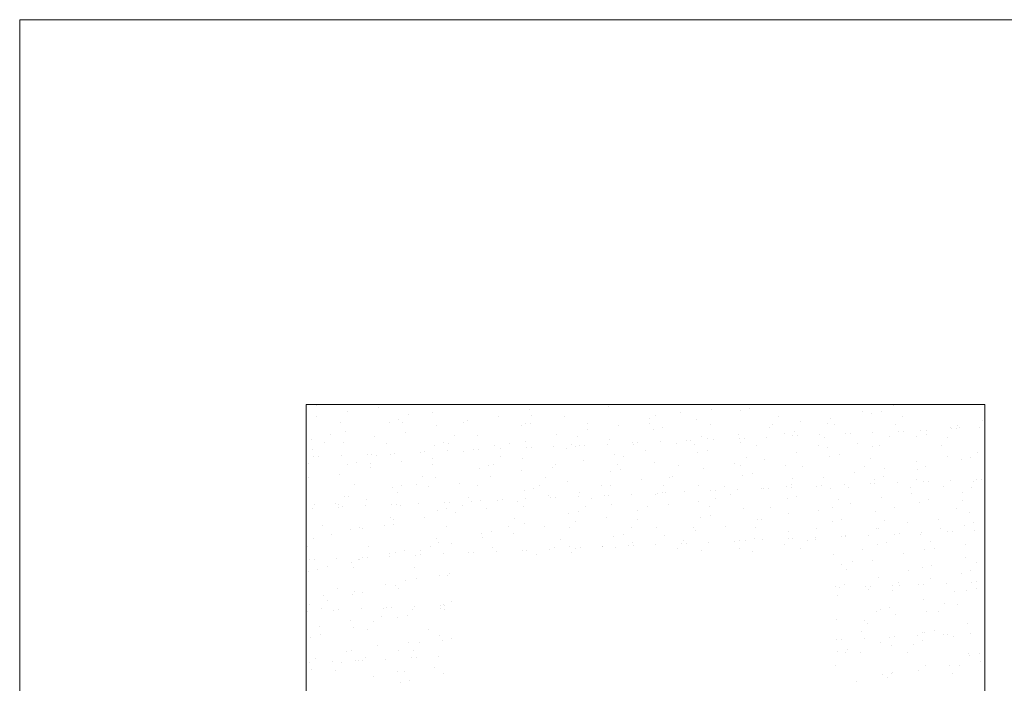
# Model space of a CAD drawing. Header units: millimetres. Extents: x -2274 to 12297, y -16157 to 26321.
# Tile 197 of 256: x -2181 to -2050, y 213 to 301. Entities that reach past the tile are written whole.
import ezdxf

# ---------------------------------------------------------------- set-up
doc = ezdxf.new("R2010")
doc.units = ezdxf.units.MM
doc.layers.add('-ŚCIANY NOŚNE', color=4, linetype='Continuous', lineweight=53)
doc.layers.add('KRESKOWANIE', color=8, linetype='Continuous')

msp = doc.modelspace()

# ---------------------------------------------------------------- linework, layer by layer
at = {"layer": '-ŚCIANY NOŚNE', "color": 253, "lineweight": 13}
for p, q in [((-2181, 301), (-2181, -797)), ((-2181, 301), (-1464, 301)), ((-2143, 250), (-2143, -249)), ((-2143, 250), (-2053, 250)), ((-2053, 250), (-2053, -249))]:
    msp.add_line(p, q, dxfattribs=at)
at = {"layer": 'KRESKOWANIE', "color": 253, "linetype": 'Continuous', "lineweight": 13}
for p, q in [((-2141.59, 249.87), (-2141.59, 249.87)), ((-2133.42, 249.57), (-2133.42, 249.57)), ((-2102.93, 249.72), (-2102.93, 249.72)), ((-2101.69, 250), (-2101.69, 250)), ((-2084.21, 249.51), (-2084.21, 249.51)), ((-2065.14, 249.84), (-2065.14, 249.84)), ((-2062.7, 249.98), (-2062.7, 249.98)), ((-2054.49, 249.97), (-2054.49, 249.97)), ((-2141.62, 248.34), (-2141.62, 248.34)), ((-2137.5, 249.09), (-2137.5, 249.09)), ((-2129.46, 248.66), (-2129.46, 248.66)), ((-2126.24, 248.92), (-2126.24, 248.92)), ((-2117.52, 248.38), (-2117.52, 248.38)), ((-2113.39, 249.31), (-2113.39, 249.31)), ((-2113.09, 248.58), (-2113.09, 248.58)), ((-2108.76, 248.43), (-2108.76, 248.43)), ((-2096.71, 248.5), (-2096.71, 248.5)), ((-2093.37, 248.87), (-2093.37, 248.87)), ((-2089.29, 249.35), (-2089.29, 249.35)), ((-2085.45, 249.23), (-2085.45, 249.23)), ((-2080.34, 248.41), (-2080.34, 248.41)), ((-2073.39, 248.16), (-2073.39, 248.16)), ((-2069.26, 249.09), (-2069.26, 249.09)), ((-2067.97, 248.74), (-2067.97, 248.74)), ((-2066.73, 249.02), (-2066.73, 249.02)), ((-2063.96, 248.33), (-2063.96, 248.33)), ((-2138.48, 247.62), (-2138.48, 247.62)), ((-2131.94, 247.66), (-2131.94, 247.66)), ((-2130.7, 247.93), (-2130.7, 247.93)), ((-2130.27, 247.6), (-2130.27, 247.6)), ((-2125.71, 247.16), (-2125.71, 247.16)), ((-2122.1, 247.53), (-2122.1, 247.53)), ((-2121.6, 247.9), (-2121.6, 247.9)), ((-2114.46, 247.17), (-2114.46, 247.17)), ((-2113.9, 247.52), (-2113.9, 247.52)), ((-2113.22, 247.44), (-2113.22, 247.44)), ((-2105.73, 247.45), (-2105.73, 247.45)), ((-2101.62, 247.19), (-2101.62, 247.19)), ((-2097.52, 247.44), (-2097.52, 247.44)), ((-2097.48, 248.13), (-2097.48, 248.13)), ((-2095.74, 246.95), (-2095.74, 246.95)), ((-2091.28, 247.94), (-2091.28, 247.94)), ((-2089.36, 247.37), (-2089.36, 247.37)), ((-2081.58, 246.94), (-2081.58, 246.94)), ((-2081.15, 247.36), (-2081.15, 247.36)), ((-2077.47, 247.68), (-2077.47, 247.68)), ((-2073.8, 247.45), (-2073.8, 247.45)), ((-2072.98, 247.29), (-2072.98, 247.29)), ((-2064.77, 247.27), (-2064.77, 247.27)), ((-2057.49, 246.97), (-2057.49, 246.97)), ((-2056.61, 247.21), (-2056.61, 247.21)), ((-2056.32, 246.96), (-2056.32, 246.96)), ((-2053.71, 246.9), (-2053.71, 246.9)), ((-2053.35, 247.91), (-2053.35, 247.91)), ((-2139.75, 245.96), (-2139.75, 245.96)), ((-2137.77, 246.37), (-2137.77, 246.37)), ((-2133.93, 245.74), (-2133.93, 245.74)), ((-2129.85, 246.22), (-2129.85, 246.22)), ((-2123.37, 245.88), (-2123.37, 245.88)), ((-2120.29, 245.88), (-2120.29, 245.88)), ((-2109.81, 245.97), (-2109.81, 245.97)), ((-2107, 245.8), (-2107, 245.8)), ((-2105.7, 246.71), (-2105.7, 246.71)), ((-2096.98, 246.68), (-2096.98, 246.68)), ((-2090.62, 245.72), (-2090.62, 245.72)), ((-2085.72, 246), (-2085.72, 246)), ((-2084.92, 245.53), (-2084.92, 245.53)), ((-2081.92, 245.67), (-2081.92, 245.67)), ((-2079.5, 246.19), (-2079.5, 246.19)), ((-2078.5, 245.81), (-2078.5, 245.81)), ((-2078.26, 246.46), (-2078.26, 246.46)), ((-2077.86, 245.84), (-2077.86, 245.84)), ((-2074.87, 245.97), (-2074.87, 245.97)), ((-2074.25, 245.64), (-2074.25, 245.64)), ((-2071.44, 246.12), (-2071.44, 246.12)), ((-2070.81, 246.15), (-2070.81, 246.15)), ((-2067.82, 246.28), (-2067.82, 246.28)), ((-2065.68, 245.75), (-2065.68, 245.75)), ((-2064.39, 246.43), (-2064.39, 246.43)), ((-2063.76, 246.46), (-2063.76, 246.46)), ((-2062.02, 245.7), (-2062.02, 245.7)), ((-2061.57, 246.49), (-2061.57, 246.49)), ((-2060.78, 245.97), (-2060.78, 245.97)), ((-2060.76, 246.59), (-2060.76, 246.59)), ((-2057.87, 245.56), (-2057.87, 245.56)), ((-2057.34, 246.74), (-2057.34, 246.74)), ((-2056.7, 246.77), (-2056.7, 246.77)), ((-2142.23, 245.38), (-2142.23, 245.38)), ((-2140.56, 244.91), (-2140.56, 244.91)), ((-2138.04, 245), (-2138.04, 245)), ((-2132.39, 244.84), (-2132.39, 244.84)), ((-2125.99, 244.61), (-2125.99, 244.61)), ((-2124.75, 244.89), (-2124.75, 244.89)), ((-2124.18, 244.82), (-2124.18, 244.82)), ((-2118.03, 244.55), (-2118.03, 244.55)), ((-2116.02, 244.76), (-2116.02, 244.76)), ((-2113.95, 245.03), (-2113.95, 245.03)), ((-2113.77, 244.27), (-2113.77, 244.27)), ((-2113.14, 244.3), (-2113.14, 244.3)), ((-2110.14, 244.43), (-2110.14, 244.43)), ((-2107.81, 244.74), (-2107.81, 244.74)), ((-2107.27, 244.4), (-2107.27, 244.4)), ((-2106.72, 244.58), (-2106.72, 244.58)), ((-2106.08, 244.61), (-2106.08, 244.61)), ((-2103.09, 244.74), (-2103.09, 244.74)), ((-2102.81, 245.39), (-2102.81, 245.39)), ((-2099.66, 244.89), (-2099.66, 244.89)), ((-2099.64, 244.68), (-2099.64, 244.68)), ((-2099.03, 244.92), (-2099.03, 244.92)), ((-2096.03, 245.05), (-2096.03, 245.05)), ((-2093.91, 244.78), (-2093.91, 244.78)), ((-2092.61, 245.2), (-2092.61, 245.2)), ((-2091.97, 245.23), (-2091.97, 245.23)), ((-2091.44, 244.66), (-2091.44, 244.66)), ((-2089.8, 245.52), (-2089.8, 245.52)), ((-2088.98, 245.36), (-2088.98, 245.36)), ((-2085.55, 245.51), (-2085.55, 245.51)), ((-2085.33, 244.89), (-2085.33, 244.89)), ((-2083.27, 244.59), (-2083.27, 244.59)), ((-2075.06, 244.58), (-2075.06, 244.58)), ((-2073.9, 244.33), (-2073.9, 244.33)), ((-2069.82, 244.81), (-2069.82, 244.81)), ((-2067.85, 244.4), (-2067.85, 244.4)), ((-2066.89, 244.51), (-2066.89, 244.51)), ((-2058.69, 244.5), (-2058.69, 244.5)), ((-2142.18, 244.06), (-2142.18, 244.06)), ((-2141.99, 243.04), (-2141.99, 243.04)), ((-2141.35, 243.07), (-2141.35, 243.07)), ((-2138.36, 243.2), (-2138.36, 243.2)), ((-2134.93, 243.35), (-2134.93, 243.35)), ((-2134.3, 243.38), (-2134.3, 243.38)), ((-2133.66, 243.19), (-2133.66, 243.19)), ((-2131.82, 243.32), (-2131.82, 243.32)), ((-2131.31, 243.51), (-2131.31, 243.51)), ((-2127.88, 243.66), (-2127.88, 243.66)), ((-2127.25, 243.69), (-2127.25, 243.69)), ((-2124.25, 243.82), (-2124.25, 243.82)), ((-2122.14, 243.81), (-2122.14, 243.81)), ((-2120.83, 243.97), (-2120.83, 243.97)), ((-2120.19, 243.99), (-2120.19, 243.99)), ((-2117.28, 243.11), (-2117.28, 243.11)), ((-2117.2, 244.13), (-2117.2, 244.13)), ((-2108.51, 244.12), (-2108.51, 244.12)), ((-2102.13, 243.36), (-2102.13, 243.36)), ((-2100.91, 243.02), (-2100.91, 243.02)), ((-2098.05, 243.84), (-2098.05, 243.84)), ((-2091.03, 243.63), (-2091.03, 243.63)), ((-2089.79, 243.9), (-2089.79, 243.9)), ((-2084.54, 242.94), (-2084.54, 242.94)), ((-2078.01, 243.59), (-2078.01, 243.59)), ((-2073.56, 243.14), (-2073.56, 243.14)), ((-2072.32, 243.41), (-2072.32, 243.41)), ((-2057.99, 243.14), (-2057.99, 243.14)), ((-2054.84, 242.92), (-2054.84, 242.92)), ((-2053.92, 243.62), (-2053.92, 243.62)), ((-2142.68, 242.14), (-2142.68, 242.14)), ((-2137.52, 242.05), (-2137.52, 242.05)), ((-2136.28, 242.33), (-2136.28, 242.33)), ((-2134.47, 242.13), (-2134.47, 242.13)), ((-2134.47, 241.65), (-2134.47, 241.65)), ((-2130.36, 242.39), (-2130.36, 242.39)), ((-2126.3, 242.06), (-2126.3, 242.06)), ((-2126.28, 242.87), (-2126.28, 242.87)), ((-2118.8, 241.84), (-2118.8, 241.84)), ((-2118.1, 242.05), (-2118.1, 242.05)), ((-2114.34, 242.83), (-2114.34, 242.83)), ((-2110.38, 241.69), (-2110.38, 241.69)), ((-2109.93, 241.98), (-2109.93, 241.98)), ((-2106.24, 242.62), (-2106.24, 242.62)), ((-2101.72, 241.97), (-2101.72, 241.97)), ((-2096.86, 242.34), (-2096.86, 242.34)), ((-2093.55, 241.9), (-2093.55, 241.9)), ((-2086.22, 242.17), (-2086.22, 242.17)), ((-2085.35, 241.88), (-2085.35, 241.88)), ((-2082.15, 242.65), (-2082.15, 242.65)), ((-2079.38, 241.85), (-2079.38, 241.85)), ((-2077.18, 241.82), (-2077.18, 241.82)), ((-2068.97, 241.8), (-2068.97, 241.8)), ((-2068.16, 242.86), (-2068.16, 242.86)), ((-2062.11, 242.4), (-2062.11, 242.4)), ((-2060.81, 241.74), (-2060.81, 241.74)), ((-2056.08, 242.65), (-2056.08, 242.65)), ((-2138.61, 240.72), (-2138.61, 240.72)), ((-2127.57, 240.41), (-2127.57, 240.41)), ((-2120.04, 241.56), (-2120.04, 241.56)), ((-2118.57, 240.46), (-2118.57, 240.46)), ((-2114.45, 241.21), (-2114.45, 241.21)), ((-2111.2, 240.33), (-2111.2, 240.33)), ((-2102.57, 241.07), (-2102.57, 241.07)), ((-2101.33, 241.35), (-2101.33, 241.35)), ((-2094.47, 240.5), (-2094.47, 240.5)), ((-2090.34, 241.43), (-2090.34, 241.43)), ((-2085.09, 240.58), (-2085.09, 240.58)), ((-2083.85, 240.86), (-2083.85, 240.86)), ((-2070.32, 240.99), (-2070.32, 240.99)), ((-2066.37, 240.37), (-2066.37, 240.37)), ((-2066.24, 241.47), (-2066.24, 241.47)), ((-2061.9, 241.36), (-2061.9, 241.36)), ((-2142.68, 240.24), (-2142.68, 240.24)), ((-2136.59, 239.37), (-2136.59, 239.37)), ((-2131.58, 239.01), (-2131.58, 239.01)), ((-2130.34, 239.28), (-2130.34, 239.28)), ((-2128.38, 239.35), (-2128.38, 239.35)), ((-2126.78, 239.05), (-2126.78, 239.05)), ((-2125.87, 240.27), (-2125.87, 240.27)), ((-2122.7, 239.53), (-2122.7, 239.53)), ((-2120.21, 239.29), (-2120.21, 239.29)), ((-2112.01, 239.27), (-2112.01, 239.27)), ((-2108.39, 239.78), (-2108.39, 239.78)), ((-2103.84, 239.21), (-2103.84, 239.21)), ((-2102.66, 239.27), (-2102.66, 239.27)), ((-2098.55, 240.02), (-2098.55, 240.02)), ((-2095.63, 239.19), (-2095.63, 239.19)), ((-2094.82, 240.25), (-2094.82, 240.25)), ((-2090.91, 239.29), (-2090.91, 239.29)), ((-2087.47, 239.12), (-2087.47, 239.12)), ((-2079.26, 239.11), (-2079.26, 239.11)), ((-2078.57, 239.31), (-2078.57, 239.31)), ((-2078.45, 240.17), (-2078.45, 240.17)), ((-2075.27, 239.15), (-2075.27, 239.15)), ((-2074.63, 239.18), (-2074.63, 239.18)), ((-2074.44, 240.24), (-2074.44, 240.24)), ((-2071.64, 239.31), (-2071.64, 239.31)), ((-2071.09, 239.04), (-2071.09, 239.04)), ((-2068.21, 239.46), (-2068.21, 239.46)), ((-2067.61, 240.09), (-2067.61, 240.09)), ((-2067.58, 239.48), (-2067.58, 239.48)), ((-2064.58, 239.61), (-2064.58, 239.61)), ((-2062.88, 239.03), (-2062.88, 239.03)), ((-2062.07, 240.08), (-2062.07, 240.08)), ((-2061.16, 239.76), (-2061.16, 239.76)), ((-2060.52, 239.79), (-2060.52, 239.79)), ((-2058.53, 239.05), (-2058.53, 239.05)), ((-2057.53, 239.92), (-2057.53, 239.92)), ((-2054.42, 239.8), (-2054.42, 239.8)), ((-2054.1, 240.07), (-2054.1, 240.07)), ((-2053.47, 240.1), (-2053.47, 240.1)), ((-2137.86, 237.72), (-2137.86, 237.72)), ((-2137.4, 237.72), (-2137.4, 237.72)), ((-2130.89, 238.3), (-2130.89, 238.3)), ((-2114.1, 238.52), (-2114.1, 238.52)), ((-2112.86, 238.79), (-2112.86, 238.79)), ((-2110.88, 237.86), (-2110.88, 237.86)), ((-2106.91, 237.77), (-2106.91, 237.77)), ((-2106.8, 238.34), (-2106.8, 238.34)), ((-2103.49, 237.92), (-2103.49, 237.92)), ((-2102.85, 237.94), (-2102.85, 237.94)), ((-2099.86, 238.07), (-2099.86, 238.07)), ((-2096.62, 238.03), (-2096.62, 238.03)), ((-2096.43, 238.22), (-2096.43, 238.22)), ((-2095.8, 238.25), (-2095.8, 238.25)), ((-2095.38, 238.3), (-2095.38, 238.3)), ((-2092.8, 238.38), (-2092.8, 238.38)), ((-2089.38, 238.53), (-2089.38, 238.53)), ((-2088.74, 238.56), (-2088.74, 238.56)), ((-2086.76, 238.08), (-2086.76, 238.08)), ((-2085.75, 238.69), (-2085.75, 238.69)), ((-2082.65, 238.83), (-2082.65, 238.83)), ((-2082.32, 238.84), (-2082.32, 238.84)), ((-2081.69, 238.87), (-2081.69, 238.87)), ((-2078.69, 239), (-2078.69, 239)), ((-2077.9, 237.81), (-2077.9, 237.81)), ((-2073.43, 238.8), (-2073.43, 238.8)), ((-2062.67, 238.12), (-2062.67, 238.12)), ((-2055.96, 238.31), (-2055.96, 238.31)), ((-2054.72, 238.96), (-2054.72, 238.96)), ((-2141.87, 236.73), (-2141.87, 236.73)), ((-2139.11, 236.89), (-2139.11, 236.89)), ((-2138.67, 236.66), (-2138.67, 236.66)), ((-2138.12, 236.4), (-2138.12, 236.4)), ((-2135.13, 236.53), (-2135.13, 236.53)), ((-2135.03, 237.37), (-2135.03, 237.37)), ((-2131.7, 236.68), (-2131.7, 236.68)), ((-2131.07, 236.71), (-2131.07, 236.71)), ((-2130.5, 236.59), (-2130.5, 236.59)), ((-2128.07, 236.84), (-2128.07, 236.84)), ((-2124.65, 236.99), (-2124.65, 236.99)), ((-2124.01, 237.02), (-2124.01, 237.02)), ((-2122.29, 236.58), (-2122.29, 236.58)), ((-2121.48, 237.63), (-2121.48, 237.63)), ((-2121.02, 237.15), (-2121.02, 237.15)), ((-2119.92, 237.23), (-2119.92, 237.23)), ((-2117.59, 237.3), (-2117.59, 237.3)), ((-2116.96, 237.33), (-2116.96, 237.33)), ((-2114.99, 237.11), (-2114.99, 237.11)), ((-2114.13, 236.51), (-2114.13, 236.51)), ((-2113.97, 237.46), (-2113.97, 237.46)), ((-2110.54, 237.61), (-2110.54, 237.61)), ((-2109.91, 237.64), (-2109.91, 237.64)), ((-2105.92, 236.5), (-2105.92, 236.5)), ((-2105.11, 237.55), (-2105.11, 237.55)), ((-2102.44, 236.73), (-2102.44, 236.73)), ((-2097.75, 236.43), (-2097.75, 236.43)), ((-2094.98, 236.67), (-2094.98, 236.67)), ((-2090.9, 237.15), (-2090.9, 237.15)), ((-2089.55, 236.41), (-2089.55, 236.41)), ((-2088.73, 237.47), (-2088.73, 237.47)), ((-2079.14, 237.54), (-2079.14, 237.54)), ((-2072.36, 237.39), (-2072.36, 237.39)), ((-2070.86, 236.89), (-2070.86, 236.89)), ((-2066.75, 237.64), (-2066.75, 237.64)), ((-2061.66, 237.05), (-2061.66, 237.05)), ((-2060.42, 237.32), (-2060.42, 237.32)), ((-2055.98, 237.31), (-2055.98, 237.31)), ((-2142.18, 236.23), (-2142.18, 236.23)), ((-2138.76, 236.38), (-2138.76, 236.38)), ((-2125.63, 235.96), (-2125.63, 235.96)), ((-2124.39, 236.24), (-2124.39, 236.24)), ((-2123.21, 235.7), (-2123.21, 235.7)), ((-2119.13, 236.18), (-2119.13, 236.18)), ((-2108.15, 235.47), (-2108.15, 235.47)), ((-2106.91, 235.75), (-2106.91, 235.75)), ((-2099.09, 235.92), (-2099.09, 235.92)), ((-2089.43, 235.25), (-2089.43, 235.25)), ((-2084.97, 236.24), (-2084.97, 236.24)), ((-2081.38, 236.35), (-2081.38, 236.35)), ((-2079.08, 235.48), (-2079.08, 235.48)), ((-2075, 235.96), (-2075, 235.96)), ((-2073.17, 236.33), (-2073.17, 236.33)), ((-2067.49, 235.75), (-2067.49, 235.75)), ((-2065, 236.27), (-2065, 236.27)), ((-2056.8, 236.25), (-2056.8, 236.25)), ((-2054.96, 235.7), (-2054.96, 235.7)), ((-2140.79, 233.9), (-2140.79, 233.9)), ((-2132.58, 233.88), (-2132.58, 233.88)), ((-2131.77, 234.94), (-2131.77, 234.94)), ((-2131.46, 234.02), (-2131.46, 234.02)), ((-2131.45, 234.67), (-2131.45, 234.67)), ((-2127.32, 234.95), (-2127.32, 234.95)), ((-2124.41, 233.82), (-2124.41, 233.82)), ((-2116.21, 233.8), (-2116.21, 233.8)), ((-2115.39, 234.86), (-2115.39, 234.86)), ((-2113.98, 234.18), (-2113.98, 234.18)), ((-2107.31, 234.51), (-2107.31, 234.51)), ((-2103.23, 234.99), (-2103.23, 234.99)), ((-2099.02, 234.78), (-2099.02, 234.78)), ((-2090.67, 234.98), (-2090.67, 234.98)), ((-2087.33, 233.8), (-2087.33, 233.8)), ((-2083.19, 234.73), (-2083.19, 234.73)), ((-2082.65, 234.7), (-2082.65, 234.7)), ((-2073.19, 234.49), (-2073.19, 234.49)), ((-2071.95, 234.76), (-2071.95, 234.76)), ((-2066.27, 234.61), (-2066.27, 234.61)), ((-2063.18, 234.29), (-2063.18, 234.29)), ((-2059.1, 234.77), (-2059.1, 234.77)), ((-2055.71, 234), (-2055.71, 234)), ((-2054.47, 234.27), (-2054.47, 234.27)), ((-2139.65, 232.8), (-2139.65, 232.8)), ((-2137.16, 233.4), (-2137.16, 233.4)), ((-2135.92, 233.68), (-2135.92, 233.68)), ((-2135.54, 233.54), (-2135.54, 233.54)), ((-2119.68, 232.91), (-2119.68, 232.91)), ((-2118.44, 233.19), (-2118.44, 233.19)), ((-2115.56, 232.83), (-2115.56, 232.83)), ((-2111.42, 233.77), (-2111.42, 233.77)), ((-2108.04, 233.73), (-2108.04, 233.73)), ((-2100.96, 232.7), (-2100.96, 232.7)), ((-2099.83, 233.72), (-2099.83, 233.72)), ((-2096.5, 233.69), (-2096.5, 233.69)), ((-2095.52, 232.58), (-2095.52, 232.58)), ((-2091.66, 233.65), (-2091.66, 233.65)), ((-2091.4, 233.32), (-2091.4, 233.32)), ((-2083.46, 233.64), (-2083.46, 233.64)), ((-2079.02, 233.2), (-2079.02, 233.2)), ((-2075.29, 233.57), (-2075.29, 233.57)), ((-2072.04, 232.48), (-2072.04, 232.48)), ((-2071.43, 232.61), (-2071.43, 232.61)), ((-2071.4, 232.51), (-2071.4, 232.51)), ((-2068.41, 232.64), (-2068.41, 232.64)), ((-2067.29, 233.55), (-2067.29, 233.55)), ((-2067.08, 233.56), (-2067.08, 233.56)), ((-2064.98, 232.79), (-2064.98, 232.79)), ((-2064.35, 232.82), (-2064.35, 232.82)), ((-2061.54, 232.71), (-2061.54, 232.71)), ((-2061.35, 232.95), (-2061.35, 232.95)), ((-2058.91, 233.49), (-2058.91, 233.49)), ((-2057.93, 233.1), (-2057.93, 233.1)), ((-2057.29, 233.12), (-2057.29, 233.12)), ((-2054.3, 233.25), (-2054.3, 233.25)), ((-2142.99, 232.11), (-2142.99, 232.11)), ((-2142.87, 231.19), (-2142.87, 231.19)), ((-2142.06, 232.24), (-2142.06, 232.24)), ((-2125.68, 232.16), (-2125.68, 232.16)), ((-2125.51, 231.62), (-2125.51, 231.62)), ((-2123.75, 231.61), (-2123.75, 231.61)), ((-2119.63, 232.35), (-2119.63, 232.35)), ((-2109.31, 232.08), (-2109.31, 232.08)), ((-2102.2, 232.42), (-2102.2, 232.42)), ((-2100.25, 231.25), (-2100.25, 231.25)), ((-2099.65, 231.64), (-2099.65, 231.64)), ((-2099.62, 231.28), (-2099.62, 231.28)), ((-2096.62, 231.41), (-2096.62, 231.41)), ((-2093.2, 231.56), (-2093.2, 231.56)), ((-2092.93, 232), (-2092.93, 232)), ((-2092.56, 231.58), (-2092.56, 231.58)), ((-2089.57, 231.71), (-2089.57, 231.71)), ((-2086.14, 231.86), (-2086.14, 231.86)), ((-2085.51, 231.89), (-2085.51, 231.89)), ((-2084.72, 231.93), (-2084.72, 231.93)), ((-2083.48, 232.21), (-2083.48, 232.21)), ((-2082.52, 232.02), (-2082.52, 232.02)), ((-2079.62, 231.39), (-2079.62, 231.39)), ((-2079.09, 232.17), (-2079.09, 232.17)), ((-2078.46, 232.2), (-2078.46, 232.2)), ((-2076.56, 231.92), (-2076.56, 231.92)), ((-2075.5, 232.13), (-2075.5, 232.13)), ((-2075.46, 232.33), (-2075.46, 232.33)), ((-2067.24, 231.44), (-2067.24, 231.44)), ((-2066, 231.72), (-2066, 231.72)), ((-2060.18, 231.84), (-2060.18, 231.84)), ((-2055.52, 231.42), (-2055.52, 231.42)), ((-2134.7, 231.12), (-2134.7, 231.12)), ((-2131.96, 230.19), (-2131.96, 230.19)), ((-2131.9, 229.87), (-2131.9, 229.87)), ((-2131.21, 230.36), (-2131.21, 230.36)), ((-2129.97, 230.63), (-2129.97, 230.63)), ((-2128.47, 230.02), (-2128.47, 230.02)), ((-2127.88, 230.67), (-2127.88, 230.67)), ((-2127.84, 230.04), (-2127.84, 230.04)), ((-2126.49, 231.11), (-2126.49, 231.11)), ((-2124.84, 230.17), (-2124.84, 230.17)), ((-2121.42, 230.32), (-2121.42, 230.32)), ((-2120.78, 230.35), (-2120.78, 230.35)), ((-2118.32, 231.04), (-2118.32, 231.04)), ((-2117.79, 230.48), (-2117.79, 230.48)), ((-2114.36, 230.63), (-2114.36, 230.63)), ((-2113.73, 230.66), (-2113.73, 230.66)), ((-2112.49, 230.14), (-2112.49, 230.14)), ((-2110.73, 230.79), (-2110.73, 230.79)), ((-2110.12, 231.02), (-2110.12, 231.02)), ((-2108.03, 231.13), (-2108.03, 231.13)), ((-2107.84, 230.42), (-2107.84, 230.42)), ((-2107.31, 230.94), (-2107.31, 230.94)), ((-2106.67, 230.97), (-2106.67, 230.97)), ((-2103.73, 231.16), (-2103.73, 231.16)), ((-2103.68, 231.1), (-2103.68, 231.1)), ((-2101.95, 230.96), (-2101.95, 230.96)), ((-2093.74, 230.94), (-2093.74, 230.94)), ((-2090.55, 230.64), (-2090.55, 230.64)), ((-2085.58, 230.88), (-2085.58, 230.88)), ((-2083.75, 230.45), (-2083.75, 230.45)), ((-2077.37, 230.86), (-2077.37, 230.86)), ((-2073.07, 230.15), (-2073.07, 230.15)), ((-2069.2, 230.79), (-2069.2, 230.79)), ((-2063.71, 230.2), (-2063.71, 230.2)), ((-2060.99, 230.78), (-2060.99, 230.78)), ((-2059.6, 230.94), (-2059.6, 230.94)), ((-2142.58, 229.4), (-2142.58, 229.4)), ((-2141.95, 229.43), (-2141.95, 229.43)), ((-2138.95, 229.56), (-2138.95, 229.56)), ((-2137.04, 229.07), (-2137.04, 229.07)), ((-2136.07, 229.45), (-2136.07, 229.45)), ((-2135.97, 229.47), (-2135.97, 229.47)), ((-2135.53, 229.71), (-2135.53, 229.71)), ((-2134.89, 229.74), (-2134.89, 229.74)), ((-2071.93, 228.78), (-2071.93, 228.78)), ((-2070.47, 229.14), (-2070.47, 229.14)), ((-2067.85, 229.26), (-2067.85, 229.26)), ((-2060.05, 228.67), (-2060.05, 228.67)), ((-2055.59, 229.66), (-2055.59, 229.66)), ((-2054.09, 229.06), (-2054.09, 229.06)), ((-2142.74, 227.8), (-2142.74, 227.8)), ((-2141.5, 228.08), (-2141.5, 228.08)), ((-2140.21, 228.52), (-2140.21, 228.52)), ((-2136.78, 228.41), (-2136.78, 228.41)), ((-2128.61, 228.34), (-2128.61, 228.34)), ((-2125.26, 227.31), (-2125.26, 227.31)), ((-2124.31, 227.33), (-2124.31, 227.33)), ((-2124.02, 227.59), (-2124.02, 227.59)), ((-2071.28, 228.08), (-2071.28, 228.08)), ((-2063.11, 228.02), (-2063.11, 228.02)), ((-2061.29, 228.4), (-2061.29, 228.4)), ((-2056.03, 227.6), (-2056.03, 227.6)), ((-2054.91, 228), (-2054.91, 228)), ((-2132.5, 226.1), (-2132.5, 226.1)), ((-2131.09, 226.02), (-2131.09, 226.02)), ((-2129.88, 226.69), (-2129.88, 226.69)), ((-2128.39, 226.85), (-2128.39, 226.85)), ((-2071.59, 226.11), (-2071.59, 226.11)), ((-2067.12, 227.1), (-2067.12, 227.1)), ((-2065.18, 225.97), (-2065.18, 225.97)), ((-2064.38, 226.37), (-2064.38, 226.37)), ((-2061.75, 226.12), (-2061.75, 226.12)), ((-2061.11, 226.15), (-2061.11, 226.15)), ((-2060.14, 226.85), (-2060.14, 226.85)), ((-2058.12, 226.28), (-2058.12, 226.28)), ((-2054.69, 226.43), (-2054.69, 226.43)), ((-2054.06, 226.46), (-2054.06, 226.46)), ((-2140.72, 224.69), (-2140.72, 224.69)), ((-2138.9, 225.65), (-2138.9, 225.65)), ((-2136.79, 224.75), (-2136.79, 224.75)), ((-2136.64, 225.17), (-2136.64, 225.17)), ((-2135.55, 225.03), (-2135.55, 225.03)), ((-2130.69, 225.63), (-2130.69, 225.63)), ((-2072.83, 225.84), (-2072.83, 225.84)), ((-2072.47, 224.69), (-2072.47, 224.69)), ((-2072.23, 225.66), (-2072.23, 225.66)), ((-2068.8, 225.81), (-2068.8, 225.81)), ((-2068.36, 225.44), (-2068.36, 225.44)), ((-2068.17, 225.84), (-2068.17, 225.84)), ((-2065.19, 225.31), (-2065.19, 225.31)), ((-2064.28, 225.92), (-2064.28, 225.92)), ((-2057.02, 225.24), (-2057.02, 225.24)), ((-2055.35, 225.35), (-2055.35, 225.35)), ((-2054.11, 225.62), (-2054.11, 225.62)), ((-2142.62, 223.46), (-2142.62, 223.46)), ((-2140.17, 224), (-2140.17, 224)), ((-2125.24, 223.35), (-2125.24, 223.35)), ((-2124.81, 223.5), (-2124.81, 223.5)), ((-2124.61, 223.38), (-2124.61, 223.38)), ((-2123.79, 223.92), (-2123.79, 223.92)), ((-2061.17, 224.06), (-2061.17, 224.06)), ((-2058.29, 223.59), (-2058.29, 223.59)), ((-2056.57, 223.5), (-2056.57, 223.5)), ((-2142.77, 222.58), (-2142.77, 222.58)), ((-2140.98, 222.94), (-2140.98, 222.94)), ((-2139.35, 222.73), (-2139.35, 222.73)), ((-2138.71, 222.76), (-2138.71, 222.76)), ((-2135.72, 222.89), (-2135.72, 222.89)), ((-2132.81, 222.87), (-2132.81, 222.87)), ((-2132.29, 223.04), (-2132.29, 223.04)), ((-2131.66, 223.07), (-2131.66, 223.07)), ((-2128.93, 222.75), (-2128.93, 222.75)), ((-2128.67, 223.2), (-2128.67, 223.2)), ((-2125.14, 222.97), (-2125.14, 222.97)), ((-2124.6, 222.86), (-2124.6, 222.86)), ((-2067.31, 222.55), (-2067.31, 222.55)), ((-2066.88, 222.79), (-2066.88, 222.79)), ((-2065.64, 223.07), (-2065.64, 223.07)), ((-2064.78, 222.09), (-2064.78, 222.09)), ((-2060.7, 222.57), (-2060.7, 222.57)), ((-2059.1, 222.53), (-2059.1, 222.53)), ((-2137.14, 221.34), (-2137.14, 221.34)), ((-2134.08, 221.22), (-2134.08, 221.22)), ((-2133.06, 221.82), (-2133.06, 221.82)), ((-2130.85, 221.71), (-2130.85, 221.71)), ((-2129.61, 221.98), (-2129.61, 221.98)), ((-2072.7, 221.5), (-2072.7, 221.5)), ((-2068.89, 221.34), (-2068.89, 221.34)), ((-2068.58, 220.9), (-2068.58, 220.9)), ((-2055.23, 221.01), (-2055.23, 221.01)), ((-2141.25, 220.6), (-2141.25, 220.6)), ((-2141.14, 219.43), (-2141.14, 219.43)), ((-2136.67, 220.42), (-2136.67, 220.42)), ((-2134.89, 220.16), (-2134.89, 220.16)), ((-2126.72, 220.1), (-2126.72, 220.1)), ((-2069.39, 219.84), (-2069.39, 219.84)), ((-2061.22, 219.77), (-2061.22, 219.77)), ((-2060.93, 219.74), (-2060.93, 219.74)), ((-2059.69, 220.02), (-2059.69, 220.02)), ((-2058.52, 219.45), (-2058.52, 219.45)), ((-2057.88, 219.48), (-2057.88, 219.48)), ((-2054.89, 219.61), (-2054.89, 219.61)), ((-2053.02, 219.76), (-2053.02, 219.76)), ((-2142.38, 219.15), (-2142.38, 219.15)), ((-2129.49, 218.47), (-2129.49, 218.47)), ((-2127.99, 218.45), (-2127.99, 218.45)), ((-2125.35, 219.41), (-2125.35, 219.41)), ((-2124.9, 218.66), (-2124.9, 218.66)), ((-2123.66, 218.94), (-2123.66, 218.94)), ((-2072.63, 218.84), (-2072.63, 218.84)), ((-2071.99, 218.86), (-2071.99, 218.86)), ((-2069, 219), (-2069, 219)), ((-2066.76, 218.45), (-2066.76, 218.45)), ((-2065.57, 219.14), (-2065.57, 219.14)), ((-2064.94, 219.17), (-2064.94, 219.17)), ((-2062.49, 218.12), (-2062.49, 218.12)), ((-2061.94, 219.3), (-2061.94, 219.3)), ((-2061.21, 218.74), (-2061.21, 218.74)), ((-2057.13, 219.22), (-2057.13, 219.22)), ((-2137.68, 217.25), (-2137.68, 217.25)), ((-2137.01, 217.4), (-2137.01, 217.4)), ((-2133.57, 217.99), (-2133.57, 217.99)), ((-2130.72, 217.37), (-2130.72, 217.37)), ((-2128.8, 217.39), (-2128.8, 217.39)), ((-2072.46, 217.19), (-2072.46, 217.19)), ((-2071.51, 217.08), (-2071.51, 217.08)), ((-2071.22, 217.46), (-2071.22, 217.46)), ((-2069.46, 217.06), (-2069.46, 217.06)), ((-2065.32, 218), (-2065.32, 218)), ((-2063.3, 217.06), (-2063.3, 217.06)), ((-2055.13, 217), (-2055.13, 217)), ((-2053.74, 216.97), (-2053.74, 216.97)), ((-2142.54, 215.78), (-2142.54, 215.78)), ((-2141.82, 216.31), (-2141.82, 216.31)), ((-2139.54, 215.92), (-2139.54, 215.92)), ((-2138.27, 215.75), (-2138.27, 215.75)), ((-2136.43, 216.1), (-2136.43, 216.1)), ((-2136.12, 216.06), (-2136.12, 216.06)), ((-2135.48, 216.09), (-2135.48, 216.09)), ((-2135.19, 216.38), (-2135.19, 216.38)), ((-2132.49, 216.22), (-2132.49, 216.22)), ((-2129.06, 216.37), (-2129.06, 216.37)), ((-2128.43, 216.4), (-2128.43, 216.4)), ((-2125.43, 216.53), (-2125.43, 216.53)), ((-2054.98, 216.7), (-2054.98, 216.7)), ((-2053.56, 215.87), (-2053.56, 215.87)), ((-2142.26, 214.81), (-2142.26, 214.81)), ((-2139.09, 214.69), (-2139.09, 214.69)), ((-2130.92, 214.63), (-2130.92, 214.63)), ((-2129.99, 214.64), (-2129.99, 214.64)), ((-2125.92, 215.13), (-2125.92, 215.13)), ((-2124.78, 214.32), (-2124.78, 214.32)), ((-2072.78, 215.42), (-2072.78, 215.42)), ((-2065.42, 214.3), (-2065.42, 214.3)), ((-2065.27, 214.42), (-2065.27, 214.42)), ((-2061.75, 214.65), (-2061.75, 214.65)), ((-2060.81, 215.41), (-2060.81, 215.41)), ((-2057.63, 215.39), (-2057.63, 215.39)), ((-2057.21, 214.28), (-2057.21, 214.28)), ((-2056.4, 215.34), (-2056.4, 215.34)), ((-2134.11, 213.9), (-2134.11, 213.9)), ((-2130.48, 213.06), (-2130.48, 213.06)), ((-2129.24, 213.33), (-2129.24, 213.33)), ((-2069.96, 213.24), (-2069.96, 213.24)), ((-2066.51, 214.14), (-2066.51, 214.14)), ((-2065.88, 213.72), (-2065.88, 213.72))]:
    msp.add_line(p, q, dxfattribs=at)

doc.saveas('drawing.dxf')
